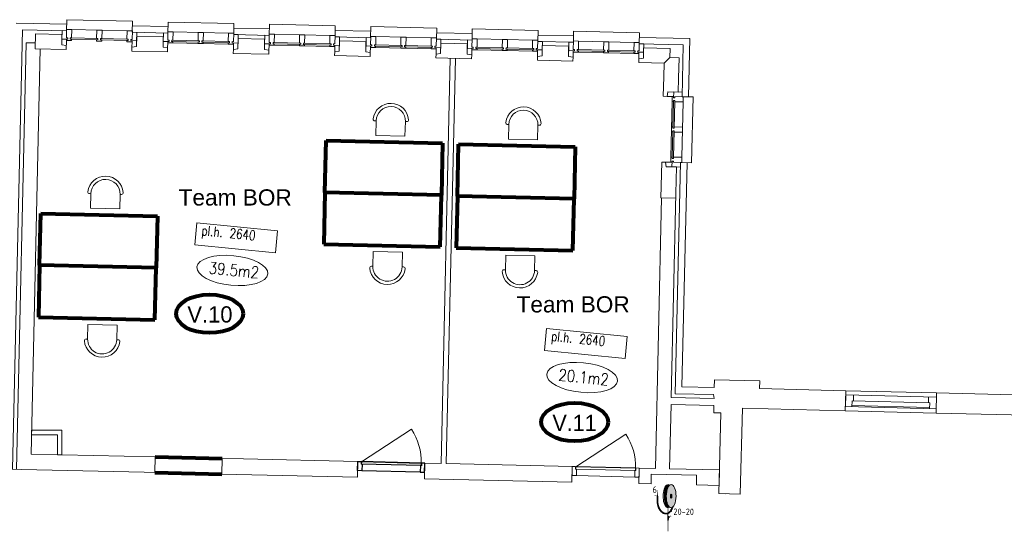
# Model space of a CAD drawing. Header units: millimetres. Extents: x -90830 to 24172, y -102460 to 73669.
# Tile 8 of 198: x -79172 to -63975, y 14202 to 22091. Entities that reach past the tile are written whole.
import ezdxf

# ---------------------------------------------------------------- set-up
doc = ezdxf.new("R2010")
doc.units = ezdxf.units.MM
doc.layers.get('0').update_dxf_attribs({"color": 253})
for name, color, linetype, lineweight in [('Algemeen', 253, 'Continuous', 9), ('Algemeen01', 253, 'Continuous', 80), ('Standard', 253, 'Continuous', 9), ('SYMBT11-A1', 253, 'Continuous', 9), ('V21-BUITENWANDEN', 253, 'Continuous', 9), ('V22-BINNENWANDEN', 253, 'Continuous', 9), ('V31-WANDOPENING-BUITEN', 253, 'Continuous', 9), ('V32-WANDOPENINGEN-BINNEN', 253, 'Continuous', 9)]:
    doc.layers.add(name, color=color, linetype=linetype, lineweight=lineweight)
doc.styles.add('ARIAL', font='arial.ttf')
doc.styles.add('ISOCT3', font='isoct3.shx')
doc.styles.add('TXT', font='txt.shx')

msp = doc.modelspace()

# ---------------------------------------------------------------- hatches: boundary and pattern name
at = {"layer": 'Standard'}
h = msp.add_hatch(color=256, dxfattribs=at)
h.paths.add_polyline_path([(-69140, 14914), (-69152, 14922), (-69165, 14924), (-69178, 14921), (-69191, 14912), (-69202, 14899), (-69213, 14881), (-69222, 14859), (-69230, 14833), (-69235, 14805), (-69239, 14775), (-69240, 14744), (-69239, 14713), (-69236, 14683), (-69231, 14655), (-69223, 14630), (-69215, 14608), (-69204, 14589), (-69192, 14576), (-69180, 14567), (-69170, 14564), (-69167, 14564), (-69158, 14565), (-69154, 14566), (-69142, 14573), (-69143, 14575), (-69145, 14576), (-69148, 14577), (-69158, 14576), (-69148, 14577), (-69155, 14580), (-69165, 14590), (-69173, 14605), (-69181, 14623), (-69188, 14646), (-69193, 14672), (-69196, 14700), (-69198, 14729), (-69198, 14759), (-69196, 14788), (-69192, 14816), (-69187, 14842), (-69180, 14864), (-69172, 14883), (-69163, 14898), (-69153, 14907), (-69146, 14911), (-69143, 14911), (-69142, 14913)])
h.paths.add_polyline_path([(-69170, 14576), (-69160, 14577), (-69168, 14581), (-69160, 14577), (-69160, 14577), (-69160, 14577)], flags=16)
for points in [[(-69143, 14911), (-69146, 14911), (-69153, 14907), (-69163, 14898), (-69172, 14883), (-69180, 14864), (-69187, 14842), (-69192, 14816), (-69196, 14788), (-69198, 14759), (-69198, 14729), (-69196, 14700), (-69193, 14672), (-69188, 14646), (-69181, 14623), (-69173, 14605), (-69165, 14590), (-69155, 14580), (-69148, 14577), (-69145, 14576), (-69155, 14588), (-69166, 14606), (-69175, 14628), (-69182, 14654), (-69188, 14682), (-69191, 14713), (-69192, 14744), (-69191, 14775), (-69187, 14806), (-69182, 14834), (-69174, 14860), (-69164, 14882), (-69154, 14900)], [(-69361, 14756), (-69361, 14757), (-69361, 14758), (-69361, 14759), (-69362, 14759), (-69363, 14760), (-69363, 14760), (-69364, 14761), (-69365, 14761), (-69366, 14761), (-69366, 14761), (-69367, 14761), (-69368, 14760), (-69369, 14760), (-69369, 14759), (-69370, 14759), (-69370, 14758), (-69370, 14757), (-69370, 14756), (-69370, 14755), (-69370, 14755), (-69370, 14754), (-69369, 14753), (-69369, 14753), (-69368, 14752), (-69367, 14752), (-69367, 14751), (-69366, 14751), (-69365, 14751), (-69364, 14752), (-69363, 14752), (-69363, 14753), (-69362, 14753), (-69362, 14754), (-69361, 14755), (-69361, 14755)], [(-69362, 14754), (-69334, 14754), (-69334, 14758), (-69361, 14759), (-69361, 14758), (-69361, 14757), (-69361, 14756), (-69361, 14755), (-69361, 14755)], [(-69319, 14747), (-69319, 14766), (-69319, 14766), (-69319, 14766), (-69319, 14767), (-69320, 14767), (-69320, 14767), (-69320, 14768), (-69321, 14768), (-69321, 14768), (-69321, 14768), (-69322, 14768), (-69332, 14768), (-69332, 14768), (-69332, 14768), (-69333, 14768), (-69333, 14767), (-69334, 14767), (-69334, 14767), (-69334, 14766), (-69334, 14766), (-69334, 14766), (-69334, 14758), (-69334, 14747), (-69334, 14747), (-69334, 14746), (-69334, 14746), (-69334, 14746), (-69333, 14745), (-69333, 14745), (-69333, 14745), (-69332, 14745), (-69332, 14745), (-69331, 14745), (-69321, 14745), (-69321, 14745), (-69321, 14745), (-69320, 14745), (-69320, 14745), (-69320, 14746), (-69319, 14746), (-69319, 14746), (-69319, 14747)], [(-69170, 14475), (-69163, 14478), (-69158, 14480), (-69150, 14485), (-69138, 14494), (-69127, 14505), (-69120, 14515), (-69118, 14518), (-69117, 14519), (-69117, 14520), (-69118, 14522), (-69118, 14524), (-69119, 14526), (-69121, 14528), (-69121, 14528), (-69123, 14525), (-69128, 14518), (-69135, 14509), (-69142, 14501), (-69150, 14495), (-69158, 14490), (-69158, 14490), (-69167, 14485), (-69170, 14484), (-69177, 14482), (-69186, 14480), (-69194, 14479), (-69203, 14479), (-69212, 14480), (-69221, 14483), (-69231, 14487), (-69241, 14492), (-69251, 14499), (-69261, 14507), (-69271, 14517), (-69279, 14527), (-69283, 14532), (-69291, 14545), (-69299, 14558), (-69305, 14573), (-69311, 14589), (-69315, 14606), (-69319, 14626), (-69321, 14648), (-69323, 14674), (-69323, 14706), (-69322, 14745), (-69331, 14745), (-69333, 14707), (-69332, 14663), (-69330, 14630), (-69325, 14603), (-69319, 14579), (-69310, 14559), (-69300, 14540), (-69288, 14523), (-69274, 14507), (-69260, 14494), (-69245, 14484), (-69230, 14477), (-69216, 14472), (-69203, 14470), (-69190, 14471), (-69177, 14473)], [(-69322, 14841), (-69330, 14841), (-69331, 14841), (-69331, 14841), (-69331, 14841), (-69331, 14841), (-69331, 14841), (-69331, 14841), (-69331, 14841), (-69331, 14841), (-69331, 14840), (-69331, 14840), (-69331, 14840), (-69331, 14840), (-69331, 14840), (-69331, 14840), (-69331, 14840), (-69331, 14840), (-69331, 14839), (-69330, 14839), (-69329, 14839), (-69322, 14839), (-69322, 14839), (-69322, 14839), (-69322, 14840), (-69321, 14840), (-69321, 14840), (-69321, 14840), (-69321, 14840), (-69321, 14840), (-69321, 14840), (-69321, 14840), (-69321, 14841), (-69321, 14841), (-69321, 14841), (-69321, 14841), (-69322, 14841), (-69322, 14841), (-69322, 14841)], [(-69329, 14839), (-69331, 14768), (-69322, 14768), (-69323, 14839)], [(-69117, 14773), (-69119, 14772), (-69121, 14771), (-69123, 14769), (-69124, 14766), (-69126, 14762), (-69127, 14758), (-69128, 14754), (-69129, 14749), (-69129, 14744), (-69129, 14739), (-69128, 14734), (-69127, 14729), (-69126, 14725), (-69124, 14721), (-69123, 14719), (-69121, 14716), (-69119, 14715), (-69117, 14715), (-69115, 14715), (-69113, 14716), (-69111, 14718), (-69109, 14721), (-69108, 14725), (-69106, 14729), (-69105, 14734), (-69105, 14739), (-69105, 14744), (-69105, 14749), (-69105, 14753), (-69106, 14758), (-69107, 14762), (-69109, 14766), (-69111, 14769), (-69113, 14771), (-69115, 14772)], [(-69176, 14435), (-69177, 14371), (-69177, 14370), (-69176, 14369), (-69176, 14369), (-69176, 14368), (-69175, 14367), (-69174, 14367), (-69173, 14366), (-69173, 14366), (-69172, 14366), (-69157, 14366), (-69157, 14366), (-69156, 14366), (-69155, 14367), (-69154, 14367), (-69154, 14368), (-69153, 14368), (-69153, 14369), (-69153, 14370), (-69153, 14371), (-69152, 14400), (-69161, 14392), (-69161, 14413), (-69152, 14421), (-69152, 14435), (-69152, 14436), (-69153, 14437), (-69153, 14437), (-69153, 14438), (-69154, 14439), (-69155, 14439), (-69155, 14440), (-69156, 14440), (-69157, 14440), (-69158, 14440), (-69171, 14440), (-69172, 14440), (-69173, 14440), (-69174, 14439), (-69175, 14439), (-69175, 14438), (-69176, 14438), (-69176, 14437), (-69176, 14436)], [(-69170, 14564), (-69170, 14484), (-69167, 14485), (-69158, 14490), (-69158, 14490), (-69158, 14565), (-69167, 14564)], [(-69170, 14475), (-69170, 14440), (-69158, 14440), (-69158, 14480), (-69163, 14478)], [(-69132, 14447), (-69132, 14448), (-69132, 14448), (-69132, 14448), (-69133, 14448), (-69133, 14448), (-69134, 14448), (-69134, 14448), (-69134, 14448), (-69134, 14447), (-69135, 14447), (-69135, 14447), (-69135, 14447), (-69135, 14446), (-69135, 14446), (-69135, 14445), (-69135, 14445), (-69135, 14445), (-69134, 14445), (-69118, 14428), (-69118, 14428), (-69118, 14428), (-69118, 14428), (-69117, 14428), (-69117, 14428), (-69116, 14428), (-69116, 14428), (-69116, 14428), (-69115, 14428), (-69115, 14429), (-69115, 14429), (-69115, 14429), (-69115, 14430), (-69115, 14430), (-69115, 14430), (-69115, 14431), (-69115, 14431), (-69115, 14431)], [(-69133, 14434), (-69129, 14430), (-69124, 14434), (-69129, 14439)], [(-69121, 14528), (-69121, 14528), (-69119, 14526), (-69118, 14524), (-69118, 14522), (-69117, 14520), (-69117, 14519), (-69116, 14518), (-69116, 14516), (-69116, 14514), (-69116, 14512), (-69116, 14511), (-69116, 14510), (-69117, 14509), (-69117, 14508), (-69118, 14508), (-69118, 14507), (-69117, 14508), (-69116, 14509), (-69115, 14509), (-69115, 14510), (-69114, 14510), (-69114, 14511), (-69114, 14512), (-69113, 14513), (-69113, 14515), (-69114, 14517), (-69114, 14519), (-69115, 14521), (-69115, 14522), (-69115, 14523), (-69116, 14525), (-69117, 14527), (-69118, 14529), (-69120, 14531), (-69120, 14531), (-69122, 14534), (-69125, 14533), (-69122, 14530)], [(-69125, 14533), (-69123, 14525), (-69121, 14528)], [(-69120, 14531), (-69118, 14529), (-69118, 14528), (-69115, 14524), (-69115, 14522), (-69111, 14528), (-69107, 14536), (-69103, 14546), (-69098, 14557), (-69090, 14576), (-69092, 14574), (-69103, 14567), (-69103, 14567), (-69108, 14555), (-69112, 14546), (-69115, 14539), (-69119, 14533)], [(-69118, 14507), (-69116, 14511), (-69118, 14518), (-69120, 14515)], [(-69116, 14511), (-69118, 14507), (-69118, 14508), (-69117, 14508), (-69117, 14509), (-69116, 14510)], [(-69171, 14366), (-69171, 14204), (-69171, 14204), (-69171, 14203), (-69171, 14203), (-69170, 14203), (-69169, 14203), (-69168, 14202), (-69168, 14202), (-69167, 14202), (-69165, 14202), (-69164, 14202), (-69163, 14202), (-69162, 14202), (-69162, 14203), (-69161, 14203), (-69160, 14203), (-69160, 14203), (-69160, 14204), (-69159, 14204), (-69159, 14366)], [(-69138, 14435), (-69161, 14413), (-69161, 14392), (-69128, 14425), (-69127, 14425), (-69127, 14426), (-69127, 14426), (-69127, 14427), (-69127, 14427), (-69127, 14428), (-69127, 14428), (-69127, 14429), (-69128, 14429), (-69134, 14435), (-69134, 14436), (-69135, 14436), (-69135, 14436), (-69136, 14436), (-69136, 14436), (-69137, 14436), (-69137, 14436), (-69138, 14436)]]:
    msp.add_hatch(color=256, dxfattribs=at).paths.add_polyline_path(points)
h = msp.add_hatch(color=256, dxfattribs=at)
h.paths.add_polyline_path([(-69143, 14911), (-69154, 14900), (-69164, 14882), (-69174, 14860), (-69182, 14834), (-69187, 14806), (-69191, 14775), (-69192, 14744), (-69191, 14713), (-69188, 14682), (-69182, 14654), (-69175, 14628), (-69166, 14606), (-69155, 14588), (-69145, 14576), (-69143, 14575), (-69142, 14573), (-69131, 14566), (-69118, 14564), (-69105, 14566), (-69092, 14574), (-69080, 14588), (-69069, 14605), (-69060, 14628), (-69052, 14653), (-69046, 14682), (-69043, 14712), (-69041, 14743), (-69042, 14774), (-69046, 14805), (-69051, 14833), (-69058, 14859), (-69068, 14881), (-69078, 14899), (-69090, 14913), (-69103, 14921), (-69116, 14924), (-69129, 14921), (-69140, 14914), (-69142, 14913)])
h.paths.add_polyline_path([(-69119, 14772), (-69117, 14773), (-69115, 14772), (-69113, 14771), (-69111, 14769), (-69109, 14766), (-69107, 14762), (-69106, 14758), (-69105, 14753), (-69105, 14749), (-69105, 14744), (-69105, 14739), (-69105, 14734), (-69106, 14729), (-69108, 14725), (-69109, 14721), (-69111, 14718), (-69113, 14716), (-69115, 14715), (-69117, 14715), (-69119, 14715), (-69121, 14716), (-69123, 14719), (-69124, 14721), (-69126, 14725), (-69127, 14729), (-69128, 14734), (-69129, 14739), (-69129, 14744), (-69129, 14749), (-69128, 14754), (-69127, 14758), (-69126, 14762), (-69124, 14766), (-69123, 14769), (-69121, 14771)], flags=16)

# ---------------------------------------------------------------- linework, layer by layer
for p, q in [((-73956, 15137), (-73953, 15277)), ((-73953, 15277), (-73901, 15276)), ((-73901, 15276), (-73902, 15236)), ((-72975, 15215), (-73902, 15236)), ((-72971, 15254), (-73901, 15276)), ((-73898, 15271), (-73899, 15236)), ((-72974, 15249), (-73898, 15271)), ((-73887, 15235), (-73889, 15135)), ((-72987, 15215), (-72989, 15115)), ((-72972, 15214), (-72987, 15215)), ((-72974, 15249), (-72975, 15215)), ((-72971, 15254), (-72972, 15214)), ((-72919, 15253), (-72971, 15254)), ((-72922, 15113), (-72919, 15253)), ((-73889, 15135), (-73956, 15137)), ((-72989, 15115), (-73889, 15135)), ((-72989, 15115), (-72922, 15113))]:
    msp.add_line(p, q)
at = {"layer": 'Algemeen01'}
for p, q in [((-74462, 19428), (-74443, 20227)), ((-74462, 19428), (-74443, 20227)), ((-74443, 20227), (-72644, 20186)), ((-74443, 20227), (-72644, 20186)), ((-72644, 20186), (-72662, 19386)), ((-72644, 20186), (-72662, 19386)), ((-72416, 19372), (-72397, 20172)), ((-72397, 20172), (-70598, 20131)), ((-70598, 20131), (-70616, 19331)), ((-74462, 19428), (-74480, 18628)), ((-74462, 19428), (-74480, 18628)), ((-72662, 19386), (-74462, 19428)), ((-72662, 19386), (-74462, 19428)), ((-72662, 19386), (-74462, 19428)), ((-72662, 19386), (-74462, 19428)), ((-72680, 18587), (-72662, 19386)), ((-72680, 18587), (-72662, 19386)), ((-72416, 19372), (-72434, 18573)), ((-70616, 19331), (-72416, 19372)), ((-70616, 19331), (-72416, 19372)), ((-70634, 18532), (-70616, 19331)), ((-78865, 18305), (-78847, 19105)), ((-78847, 19105), (-77047, 19064)), ((-77047, 19064), (-77066, 18264)), ((-74480, 18628), (-72680, 18587)), ((-74480, 18628), (-72680, 18587)), ((-72434, 18573), (-70634, 18532)), ((-78865, 18305), (-78884, 17505)), ((-77066, 18264), (-78865, 18305)), ((-77066, 18264), (-78865, 18305)), ((-77084, 17464), (-77066, 18264)), ((-78884, 17505), (-77084, 17464)), ((-77082, 15348), (-76048, 15325)), ((-77087, 15108), (-76054, 15085))]:
    msp.add_line(p, q, dxfattribs=at)
for centre in [(-76241, 17556), (-70606, 15887)]:
    msp.add_ellipse(centre, major_axis=(516, 0), ratio=0.573767, dxfattribs=at)
at = {"layer": 'Standard'}
for p, q in [((-77439, 21668), (-77437, 21748)), ((-76889, 21655), (-76887, 21735)), ((-75874, 21632), (-75873, 21712)), ((-75324, 21620), (-75323, 21700)), ((-74310, 21597), (-74308, 21677)), ((-73760, 21584), (-73758, 21664)), ((-72745, 21561), (-72743, 21641)), ((-72195, 21548), (-72193, 21628)), ((-71181, 21525), (-71179, 21605)), ((-70631, 21513), (-70629, 21593)), ((-69616, 21490), (-69614, 21570)), ((-69179, 20909), (-69099, 20908)), ((-73669, 20531), (-73693, 20531)), ((-73669, 20531), (-73693, 20531)), ((-73675, 20305), (-73669, 20531)), ((-73675, 20305), (-73669, 20531)), ((-73219, 20521), (-73225, 20295)), ((-73219, 20521), (-73225, 20295)), ((-73196, 20520), (-73219, 20521)), ((-73196, 20520), (-73219, 20521)), ((-71623, 20476), (-71647, 20476)), ((-71628, 20250), (-71623, 20476)), ((-71173, 20465), (-71179, 20240)), ((-71150, 20465), (-71173, 20465)), ((-73225, 20295), (-73675, 20305)), ((-73225, 20295), (-73675, 20305)), ((-71179, 20240), (-71628, 20250)), ((-78073, 19408), (-78096, 19409)), ((-78078, 19183), (-78073, 19408)), ((-77623, 19398), (-77628, 19173)), ((-77600, 19398), (-77623, 19398)), ((-77628, 19173), (-78078, 19183)), ((-76436, 18957), (-76469, 18619)), ((-75192, 18834), (-76436, 18957)), ((-75226, 18495), (-75192, 18834)), ((-76469, 18619), (-75226, 18495)), ((-73715, 18515), (-73721, 18289)), ((-73715, 18515), (-73721, 18289)), ((-73265, 18504), (-73715, 18515)), ((-73265, 18504), (-73715, 18515)), ((-73271, 18279), (-73265, 18504)), ((-73271, 18279), (-73265, 18504)), ((-71669, 18460), (-71674, 18234)), ((-71219, 18449), (-71669, 18460)), ((-71225, 18224), (-71219, 18449)), ((-73721, 18289), (-73744, 18290)), ((-73721, 18289), (-73744, 18290)), ((-73247, 18278), (-73271, 18279)), ((-73247, 18278), (-73271, 18279)), ((-71674, 18234), (-71698, 18235)), ((-71201, 18223), (-71225, 18224)), ((-78119, 17392), (-78124, 17167)), ((-77669, 17382), (-78119, 17392)), ((-77674, 17157), (-77669, 17382)), ((-71039, 17328), (-71072, 16990)), ((-69795, 17205), (-71039, 17328)), ((-69829, 16866), (-69795, 17205)), ((-78124, 17167), (-78147, 17167)), ((-77651, 17156), (-77674, 17157)), ((-71072, 16990), (-69829, 16866)), ((-66421, 16370), (-65022, 16335)), ((-66429, 16061), (-65029, 16026)), ((-78989, 15762), (-78991, 15692)), ((-78991, 15692), (-78590, 15692)), ((-78590, 15762), (-78989, 15762)), ((-78520, 15762), (-78590, 15762)), ((-78590, 15692), (-78590, 15383)), ((-78520, 15381), (-78520, 15762)), ((-78590, 15383), (-78520, 15381)), ((-69332, 14736), (-69331, 14745)), ((-69322, 14736), (-69322, 14745)), ((-69333, 14712), (-69332, 14720)), ((-69333, 14703), (-69333, 14712)), ((-69333, 14695), (-69333, 14703)), ((-69333, 14687), (-69333, 14695)), ((-69333, 14678), (-69333, 14687)), ((-69333, 14670), (-69333, 14678)), ((-69332, 14662), (-69333, 14670)), ((-69332, 14728), (-69332, 14736)), ((-69332, 14720), (-69332, 14728)), ((-69332, 14654), (-69332, 14662)), ((-69331, 14645), (-69332, 14654)), ((-69331, 14637), (-69331, 14645)), ((-69330, 14629), (-69331, 14637)), ((-69329, 14626), (-69330, 14629)), ((-69329, 14623), (-69329, 14626)), ((-69328, 14619), (-69329, 14623)), ((-69328, 14616), (-69328, 14619)), ((-69327, 14613), (-69328, 14616)), ((-69326, 14610), (-69327, 14613)), ((-69326, 14607), (-69326, 14610)), ((-69325, 14604), (-69326, 14607)), ((-69324, 14600), (-69325, 14604)), ((-69324, 14597), (-69324, 14600)), ((-69323, 14594), (-69324, 14597)), ((-69323, 14718), (-69322, 14727)), ((-69323, 14709), (-69323, 14718)), ((-69323, 14701), (-69323, 14709)), ((-69323, 14692), (-69323, 14701)), ((-69323, 14683), (-69323, 14692)), ((-69323, 14675), (-69323, 14683)), ((-69323, 14666), (-69323, 14675)), ((-69322, 14657), (-69323, 14666)), ((-69322, 14591), (-69323, 14594)), ((-69322, 14727), (-69322, 14736)), ((-69322, 14649), (-69322, 14657)), ((-69321, 14640), (-69322, 14649)), ((-69321, 14588), (-69322, 14591)), ((-69320, 14632), (-69321, 14640)), ((-69319, 14627), (-69320, 14632)), ((-69318, 14622), (-69319, 14627)), ((-69317, 14617), (-69318, 14622)), ((-69316, 14612), (-69317, 14617)), ((-69315, 14607), (-69316, 14612)), ((-69314, 14602), (-69315, 14607)), ((-69313, 14597), (-69314, 14602)), ((-69312, 14592), (-69313, 14597)), ((-69310, 14587), (-69312, 14592)), ((-69320, 14585), (-69321, 14588)), ((-69319, 14582), (-69320, 14585)), ((-69318, 14579), (-69319, 14582)), ((-69317, 14576), (-69318, 14579)), ((-69316, 14573), (-69317, 14576)), ((-69315, 14570), (-69316, 14573)), ((-69314, 14567), (-69315, 14570)), ((-69313, 14564), (-69314, 14567)), ((-69311, 14561), (-69313, 14564)), ((-69310, 14558), (-69311, 14561)), ((-69309, 14582), (-69310, 14587)), ((-69309, 14555), (-69310, 14558)), ((-69307, 14577), (-69309, 14582)), ((-69307, 14552), (-69309, 14555)), ((-69305, 14572), (-69307, 14577)), ((-69306, 14549), (-69307, 14552)), ((-69304, 14547), (-69306, 14549)), ((-69303, 14568), (-69305, 14572)), ((-69303, 14544), (-69304, 14547)), ((-69301, 14563), (-69303, 14568)), ((-69301, 14541), (-69303, 14544)), ((-69299, 14558), (-69301, 14563)), ((-69299, 14538), (-69301, 14541)), ((-69297, 14554), (-69299, 14558)), ((-69297, 14535), (-69299, 14538)), ((-69294, 14549), (-69297, 14554)), ((-69296, 14533), (-69297, 14535)), ((-69294, 14530), (-69296, 14533)), ((-69292, 14545), (-69294, 14549)), ((-69292, 14527), (-69294, 14530)), ((-69289, 14540), (-69292, 14545)), ((-69290, 14525), (-69292, 14527)), ((-69288, 14522), (-69290, 14525)), ((-69286, 14536), (-69289, 14540)), ((-69286, 14520), (-69288, 14522)), ((-69283, 14532), (-69286, 14536)), ((-69284, 14518), (-69286, 14520)), ((-69282, 14515), (-69284, 14518)), ((-69283, 14531), (-69283, 14532)), ((-69282, 14531), (-69283, 14531)), ((-69282, 14530), (-69282, 14531)), ((-69282, 14531), (-69282, 14531)), ((-69281, 14530), (-69282, 14530)), ((-69282, 14530), (-69282, 14530)), ((-69280, 14513), (-69282, 14515)), ((-69281, 14529), (-69281, 14530)), ((-69280, 14529), (-69281, 14529)), ((-69281, 14529), (-69281, 14529)), ((-69281, 14529), (-69281, 14529)), ((-69280, 14528), (-69280, 14529)), ((-69277, 14525), (-69280, 14528)), ((-69280, 14528), (-69280, 14528)), ((-69278, 14511), (-69280, 14513)), ((-69276, 14509), (-69278, 14511)), ((-69275, 14521), (-69277, 14525)), ((-69274, 14506), (-69276, 14509)), ((-69272, 14518), (-69275, 14521)), ((-69272, 14504), (-69274, 14506)), ((-69269, 14515), (-69272, 14518)), ((-69269, 14502), (-69272, 14504)), ((-69266, 14512), (-69269, 14515)), ((-69267, 14500), (-69269, 14502)), ((-69265, 14498), (-69267, 14500)), ((-69263, 14509), (-69266, 14512)), ((-69262, 14496), (-69265, 14498)), ((-69259, 14506), (-69263, 14509)), ((-69260, 14494), (-69262, 14496)), ((-69258, 14493), (-69260, 14494)), ((-69256, 14503), (-69259, 14506)), ((-69255, 14491), (-69258, 14493)), ((-69253, 14501), (-69256, 14503)), ((-69253, 14489), (-69255, 14491)), ((-69249, 14498), (-69253, 14501)), ((-69250, 14487), (-69253, 14489)), ((-69248, 14486), (-69250, 14487)), ((-69246, 14495), (-69249, 14498)), ((-69245, 14484), (-69248, 14486)), ((-69242, 14493), (-69246, 14495)), ((-69243, 14483), (-69245, 14484)), ((-69240, 14482), (-69243, 14483)), ((-69240, 14492), (-69242, 14493)), ((-69237, 14490), (-69240, 14492)), ((-69238, 14480), (-69240, 14482)), ((-69235, 14479), (-69238, 14480)), ((-69235, 14489), (-69237, 14490)), ((-69232, 14488), (-69235, 14489)), ((-69233, 14478), (-69235, 14479)), ((-69230, 14477), (-69233, 14478)), ((-69230, 14486), (-69232, 14488)), ((-69227, 14485), (-69230, 14486)), ((-69227, 14476), (-69230, 14477)), ((-69225, 14484), (-69227, 14485)), ((-69225, 14475), (-69227, 14476)), ((-69222, 14483), (-69225, 14484)), ((-69222, 14474), (-69225, 14475)), ((-69219, 14482), (-69222, 14483)), ((-69220, 14473), (-69222, 14474)), ((-69217, 14473), (-69220, 14473)), ((-69217, 14482), (-69219, 14482)), ((-69214, 14481), (-69217, 14482)), ((-69214, 14472), (-69217, 14473)), ((-69211, 14480), (-69214, 14481)), ((-69212, 14471), (-69214, 14472)), ((-69209, 14471), (-69212, 14471)), ((-69209, 14480), (-69211, 14480)), ((-69206, 14479), (-69209, 14480)), ((-69206, 14471), (-69209, 14471)), ((-69203, 14479), (-69206, 14479)), ((-69204, 14470), (-69206, 14471)), ((-69201, 14470), (-69204, 14470)), ((-69201, 14479), (-69203, 14479)), ((-69198, 14479), (-69201, 14479)), ((-69198, 14470), (-69201, 14470)), ((-69195, 14479), (-69198, 14479)), ((-69196, 14470), (-69198, 14470)), ((-69193, 14470), (-69196, 14470)), ((-69193, 14479), (-69195, 14479)), ((-69190, 14479), (-69193, 14479)), ((-69191, 14470), (-69193, 14470)), ((-69188, 14471), (-69191, 14470)), ((-69188, 14479), (-69190, 14479)), ((-69186, 14480), (-69188, 14479)), ((-69186, 14471), (-69188, 14471)), ((-69184, 14480), (-69186, 14480)), ((-69184, 14471), (-69186, 14471)), ((-69181, 14481), (-69184, 14480)), ((-69181, 14472), (-69184, 14471)), ((-69179, 14481), (-69181, 14481)), ((-69179, 14472), (-69181, 14472)), ((-69177, 14482), (-69179, 14481)), ((-69177, 14473), (-69179, 14472)), ((-69174, 14483), (-69177, 14482)), ((-69174, 14474), (-69177, 14473)), ((-69172, 14483), (-69174, 14483)), ((-69172, 14474), (-69174, 14474)), ((-69170, 14484), (-69172, 14483)), ((-69170, 14475), (-69172, 14474)), ((-69167, 14485), (-69170, 14484)), ((-69168, 14476), (-69170, 14475)), ((-69170, 14475), (-69170, 14440)), ((-69165, 14477), (-69168, 14476)), ((-69165, 14486), (-69167, 14485)), ((-69162, 14488), (-69165, 14486)), ((-69162, 14479), (-69165, 14477)), ((-69159, 14489), (-69162, 14488)), ((-69159, 14480), (-69162, 14479)), ((-69157, 14490), (-69159, 14489)), ((-69156, 14481), (-69159, 14480)), ((-69154, 14492), (-69157, 14490)), ((-69153, 14483), (-69156, 14481)), ((-69152, 14493), (-69154, 14492)), ((-69150, 14485), (-69153, 14483)), ((-69150, 14495), (-69152, 14493)), ((-69147, 14497), (-69150, 14495)), ((-69148, 14486), (-69150, 14485)), ((-69145, 14488), (-69148, 14486)), ((-69145, 14498), (-69147, 14497)), ((-69143, 14500), (-69145, 14498)), ((-69143, 14490), (-69145, 14488)), ((-69142, 14502), (-69143, 14500)), ((-69141, 14492), (-69143, 14490)), ((-69140, 14504), (-69142, 14502)), ((-69139, 14493), (-69141, 14492)), ((-69138, 14505), (-69140, 14504)), ((-69137, 14495), (-69139, 14493)), ((-69136, 14507), (-69138, 14505)), ((-69135, 14496), (-69137, 14495)), ((-69134, 14509), (-69136, 14507)), ((-69133, 14498), (-69135, 14496)), ((-69133, 14511), (-69134, 14509)), ((-69131, 14513), (-69133, 14511)), ((-69132, 14500), (-69133, 14498)), ((-69130, 14502), (-69132, 14500)), ((-69129, 14516), (-69131, 14513)), ((-69128, 14503), (-69130, 14502)), ((-69127, 14518), (-69129, 14516)), ((-69127, 14506), (-69128, 14503)), ((-69126, 14521), (-69127, 14518)), ((-69125, 14508), (-69127, 14506)), ((-69124, 14523), (-69126, 14521)), ((-69125, 14533), (-69122, 14534)), ((-69125, 14533), (-69123, 14525)), ((-69125, 14533), (-69124, 14532)), ((-69123, 14510), (-69125, 14508)), ((-69124, 14532), (-69123, 14531)), ((-69123, 14526), (-69124, 14523)), ((-69123, 14531), (-69123, 14530)), ((-69123, 14530), (-69122, 14530)), ((-69121, 14528), (-69123, 14526)), ((-69121, 14512), (-69123, 14510)), ((-69122, 14534), (-69121, 14533)), ((-69122, 14530), (-69121, 14529)), ((-69121, 14533), (-69121, 14532)), ((-69121, 14532), (-69120, 14532)), ((-69121, 14529), (-69121, 14528)), ((-69121, 14528), (-69120, 14527)), ((-69120, 14514), (-69121, 14512)), ((-69118, 14534), (-69120, 14531)), ((-69120, 14532), (-69120, 14531)), ((-69120, 14531), (-69119, 14530)), ((-69120, 14527), (-69120, 14527)), ((-69120, 14527), (-69119, 14526)), ((-69118, 14517), (-69120, 14514)), ((-69120, 14515), (-69118, 14507)), ((-69119, 14530), (-69118, 14529)), ((-69119, 14526), (-69119, 14525)), ((-69119, 14525), (-69118, 14524)), ((-69116, 14537), (-69118, 14534)), ((-69118, 14529), (-69118, 14529)), ((-69118, 14529), (-69117, 14528)), ((-69118, 14524), (-69118, 14523)), ((-69118, 14523), (-69117, 14521)), ((-69117, 14519), (-69118, 14517)), ((-69118, 14518), (-69116, 14511)), ((-69118, 14507), (-69116, 14509)), ((-69117, 14508), (-69118, 14507)), ((-69117, 14528), (-69117, 14527)), ((-69117, 14527), (-69116, 14526)), ((-69117, 14521), (-69117, 14520)), ((-69117, 14520), (-69116, 14518)), ((-69116, 14509), (-69117, 14509)), ((-69117, 14509), (-69117, 14508)), ((-69115, 14539), (-69116, 14537)), ((-69116, 14526), (-69116, 14525)), ((-69116, 14525), (-69115, 14524)), ((-69116, 14518), (-69116, 14517)), ((-69116, 14517), (-69116, 14515)), ((-69116, 14515), (-69116, 14514)), ((-69116, 14514), (-69116, 14513)), ((-69116, 14513), (-69116, 14511)), ((-69116, 14511), (-69116, 14510)), ((-69116, 14510), (-69116, 14509)), ((-69115, 14509), (-69116, 14509)), ((-69114, 14542), (-69115, 14539)), ((-69113, 14526), (-69115, 14522)), ((-69115, 14524), (-69115, 14523)), ((-69115, 14523), (-69114, 14521)), ((-69114, 14510), (-69115, 14509)), ((-69112, 14545), (-69114, 14542)), ((-69114, 14521), (-69114, 14520)), ((-69114, 14520), (-69114, 14518)), ((-69114, 14518), (-69114, 14517)), ((-69114, 14517), (-69113, 14515)), ((-69113, 14514), (-69114, 14513)), ((-69114, 14513), (-69114, 14512)), ((-69114, 14512), (-69114, 14511)), ((-69114, 14511), (-69114, 14510)), ((-69111, 14529), (-69113, 14526)), ((-69113, 14515), (-69113, 14514)), ((-69111, 14548), (-69112, 14545)), ((-69110, 14551), (-69111, 14548)), ((-69109, 14533), (-69111, 14529)), ((-69108, 14554), (-69110, 14551)), ((-69107, 14537), (-69109, 14533)), ((-69107, 14558), (-69108, 14554)), ((-69106, 14561), (-69107, 14558)), ((-69105, 14540), (-69107, 14537)), ((-69104, 14564), (-69106, 14561)), ((-69103, 14544), (-69105, 14540)), ((-69103, 14567), (-69104, 14564)), ((-69102, 14548), (-69103, 14544)), ((-69100, 14552), (-69102, 14548)), ((-69098, 14557), (-69100, 14552)), ((-69096, 14562), (-69098, 14557)), ((-69094, 14566), (-69096, 14562)), ((-69092, 14571), (-69094, 14566)), ((-69090, 14576), (-69092, 14571)), ((-69161, 14413), (-69152, 14421)), ((-69161, 14413), (-69161, 14392)), ((-69161, 14392), (-69152, 14400))]:
    msp.add_line(p, q, dxfattribs=at)
for centre, radius, start, end in [((-73444, 20526), 275, 4.5505, 172.8356), ((-73444, 20526), 275, 4.5505, 172.8356), ((-73444, 20526), 225, 358.6931, 178.6931), ((-73444, 20526), 225, 358.6931, 178.6931), ((-71398, 20471), 275, 4.5505, 172.8356), ((-71398, 20471), 225, 358.6931, 178.6931), ((-73692, 20557), 25.5, 172.8356, 268.6931), ((-73692, 20557), 25.5, 172.8356, 268.6931), ((-73196, 20545), 25.5, 268.6931, 4.5505), ((-73196, 20545), 25.5, 268.6931, 4.5505), ((-71646, 20502), 25.5, 172.8356, 268.6931), ((-71150, 20490), 25.5, 268.6931, 4.5505), ((-77848, 19403), 275, 4.5505, 172.8356), ((-77848, 19403), 225, 358.6931, 178.6931), ((-78096, 19434), 25.5, 172.8356, 268.6931), ((-77599, 19423), 25.5, 268.6931, 4.5505), ((-73744, 18264), 25.5, 88.6931, 184.5505), ((-73744, 18264), 25.5, 88.6931, 184.5505), ((-73496, 18284), 275, 184.5505, 352.8356), ((-73496, 18284), 275, 184.5505, 352.8356), ((-73496, 18284), 225, 178.6931, 358.6931), ((-73496, 18284), 225, 178.6931, 358.6931), ((-73248, 18253), 25.5, 352.8356, 88.6931), ((-73248, 18253), 25.5, 352.8356, 88.6931), ((-71698, 18209), 25.5, 88.6931, 184.5505), ((-71450, 18229), 275, 184.5505, 352.8356), ((-71450, 18229), 225, 178.6931, 358.6931), ((-71202, 18198), 25.5, 352.8356, 88.6931), ((-78148, 17142), 25.5, 88.6931, 184.5505), ((-77899, 17162), 275, 184.5505, 352.8356), ((-77899, 17162), 225, 178.6931, 358.6931), ((-77652, 17131), 25.5, 352.8356, 88.6931)]:
    msp.add_arc(centre, radius, start, end, dxfattribs=at)
for centre, major_axis, ratio in [((-75889, 18224), (547, -54), 0.415553), ((-70491, 16573), (547, -54), 0.415553), ((-69117, 14744), (1, 180), 0.418871), ((-69117, 14744), (0.1, 29), 0.415114)]:
    msp.add_ellipse(centre, major_axis=major_axis, ratio=ratio, dxfattribs=at)
for centre, major_axis, ratio, start_param, end_param in [((-69165, 14744), (1, 180), 0.418871, 5.959233, 9.74873), ((-69165, 14744), (1, 168), 0.34, 6.177949, 9.530014), ((-69153, 14744), (1, 168), 0.34, 6.177949, 9.530014), ((-69141, 14744), (1, 168), 0.34, 0.059353, 3.08224)]:
    msp.add_ellipse(centre, major_axis=major_axis, ratio=ratio, start_param=start_param, end_param=end_param, dxfattribs=at)
at = {"layer": 'SYMBT11-A1'}
msp.add_line((-68377, 14910), (-68372, 15149), dxfattribs=at)
at = {"layer": 'V21-BUITENWANDEN'}
for p, q in [((-79226, 22039), (-78446, 22021)), ((-78448, 21921), (-78445, 22091)), ((-78445, 22091), (-77430, 22068)), ((-77434, 21898), (-77430, 22068)), ((-76884, 21885), (-76880, 22055)), ((-76880, 22055), (-75865, 22032)), ((-79283, 15158), (-79128, 21937)), ((-79128, 21937), (-78448, 21921)), ((-76884, 21885), (-77434, 21898)), ((-77431, 21998), (-76882, 21985)), ((-75869, 21862), (-75865, 22032)), ((-75867, 21962), (-75317, 21950)), ((-75319, 21850), (-75315, 22020)), ((-75315, 22020), (-74301, 21997)), ((-74304, 21827), (-74301, 21997)), ((-74302, 21927), (-73752, 21914)), ((-73755, 21814), (-73751, 21984)), ((-73751, 21984), (-72736, 21961)), ((-72740, 21791), (-72736, 21961)), ((-72738, 21891), (-72188, 21878)), ((-72190, 21778), (-72186, 21948)), ((-72186, 21948), (-71171, 21925)), ((-71175, 21755), (-71171, 21925)), ((-70625, 21743), (-70622, 21913)), ((-70622, 21913), (-69607, 21889)), ((-69607, 21889), (-69611, 21719)), ((-75319, 21850), (-75869, 21862)), ((-74304, 21827), (-73755, 21814)), ((-72190, 21778), (-72740, 21791)), ((-71175, 21755), (-70625, 21743)), ((-71173, 21855), (-70623, 21843)), ((-68829, 21802), (-69608, 21819)), ((-68829, 21802), (-68849, 20902)), ((-69611, 21719), (-68931, 21704)), ((-68931, 21704), (-68949, 20904)), ((-68949, 20904), (-68779, 20900)), ((-68779, 20900), (-68802, 19886)), ((-68972, 19889), (-69054, 16324)), ((-68802, 19886), (-68972, 19889)), ((-68872, 19887), (-68951, 16431)), ((-68451, 16420), (-68951, 16431)), ((-68449, 16540), (-68451, 16420)), ((-67749, 16523), (-68449, 16540)), ((-67749, 16523), (-67751, 16403)), ((-68464, 16310), (-69054, 16324)), ((-68464, 16310), (-68455, 16250)), ((-66421, 16370), (-67751, 16403)), ((-66429, 16061), (-66421, 16370)), ((-65029, 16026), (-65022, 16335)), ((-63302, 16292), (-65022, 16335)), ((-68458, 16140), (-68460, 16030)), ((-68350, 16027), (-68460, 16030)), ((-68381, 14785), (-68350, 16027)), ((-68050, 14777), (-68018, 16101)), ((-66429, 16061), (-68018, 16101)), ((-63310, 15984), (-65029, 16026)), ((-68381, 14785), (-68050, 14777))]:
    msp.add_line(p, q, dxfattribs=at)
at = {"layer": 'V22-BINNENWANDEN'}
for p, q in [((-79223, 15157), (-79073, 21735)), ((-79073, 21735), (-78933, 21732)), ((-78930, 21872), (-78935, 21642)), ((-78930, 21872), (-78520, 21863)), ((-78523, 21703), (-78520, 21863)), ((-78455, 21631), (-78452, 21771)), ((-77365, 21836), (-77369, 21676)), ((-76955, 21827), (-77365, 21836)), ((-76959, 21667), (-76955, 21827)), ((-75800, 21801), (-75804, 21641)), ((-75391, 21791), (-75800, 21801)), ((-75394, 21631), (-75391, 21791)), ((-74236, 21765), (-74240, 21605)), ((-73826, 21756), (-74236, 21765)), ((-73830, 21596), (-73826, 21756)), ((-78997, 15392), (-78855, 21640)), ((-78935, 21642), (-78455, 21631)), ((-78454, 21691), (-78523, 21703)), ((-77439, 21668), (-77440, 21608)), ((-77440, 21608), (-76890, 21595)), ((-77369, 21676), (-77439, 21668)), ((-76889, 21655), (-76959, 21667)), ((-76890, 21595), (-76889, 21655)), ((-75874, 21632), (-75876, 21572)), ((-75804, 21641), (-75874, 21632)), ((-75324, 21620), (-75394, 21631)), ((-75326, 21560), (-75324, 21620)), ((-74310, 21597), (-74311, 21537)), ((-74240, 21605), (-74310, 21597)), ((-73760, 21584), (-73830, 21596)), ((-73761, 21524), (-73760, 21584)), ((-72671, 21729), (-72675, 21569)), ((-72261, 21720), (-72671, 21729)), ((-72265, 21560), (-72261, 21720)), ((-71107, 21694), (-71110, 21534)), ((-70697, 21684), (-71107, 21694)), ((-70700, 21524), (-70697, 21684)), ((-69542, 21658), (-69546, 21498)), ((-69132, 21649), (-69542, 21658)), ((-69135, 21509), (-69132, 21649)), ((-75876, 21572), (-75326, 21560)), ((-74311, 21537), (-73761, 21524)), ((-72745, 21561), (-72747, 21501)), ((-72747, 21501), (-72197, 21488)), ((-72675, 21569), (-72745, 21561)), ((-72669, 15248), (-72527, 21496)), ((-72589, 15246), (-72447, 21494)), ((-72195, 21548), (-72265, 21560)), ((-72197, 21488), (-72195, 21548)), ((-71181, 21525), (-71182, 21465)), ((-71182, 21465), (-70632, 21453)), ((-71110, 21534), (-71181, 21525)), ((-70631, 21513), (-70700, 21524)), ((-70632, 21453), (-70631, 21513)), ((-69616, 21490), (-69617, 21430)), ((-69617, 21430), (-69227, 21421)), ((-69546, 21498), (-69616, 21490)), ((-69135, 21509), (-69227, 21421)), ((-68995, 21505), (-69135, 21509)), ((-69003, 21190), (-68995, 21505)), ((-69227, 21421), (-69232, 21210)), ((-69232, 21210), (-69239, 20911)), ((-69008, 20976), (-69003, 21190)), ((-69179, 20909), (-69167, 20979)), ((-69167, 20979), (-69008, 20976)), ((-69239, 20911), (-69179, 20909)), ((-69262, 19896), (-69275, 19346)), ((-69122, 19893), (-69262, 19896)), ((-69194, 19824), (-69202, 19895)), ((-69034, 19821), (-69194, 19824)), ((-69043, 19411), (-69034, 19821)), ((-69265, 19346), (-69360, 15172)), ((-69275, 19346), (-69045, 19341)), ((-69043, 19411), (-69115, 16265)), ((-68455, 16250), (-69115, 16265)), ((-69117, 16155), (-69140, 15167)), ((-68458, 16140), (-69117, 16155)), ((-78997, 15392), (-77082, 15348)), ((-77082, 15348), (-77087, 15108)), ((-76048, 15325), (-76054, 15085)), ((-76048, 15325), (-75718, 15317)), ((-75718, 15317), (-73953, 15277)), ((-73953, 15277), (-73958, 15037)), ((-72919, 15253), (-72925, 15013)), ((-72919, 15253), (-72669, 15248)), ((-72589, 15246), (-70644, 15201)), ((-70644, 15201), (-70649, 14961)), ((-79383, 15161), (-77253, 15112)), ((-77253, 15112), (-77087, 15108)), ((-76054, 15085), (-73958, 15037)), ((-69610, 15178), (-69615, 14938)), ((-69610, 15178), (-69360, 15172)), ((-69427, 14934), (-69423, 15083)), ((-69423, 15083), (-68724, 15068)), ((-69140, 15167), (-68372, 15149)), ((-68727, 14918), (-68724, 15068)), ((-68374, 15060), (-68374, 15060)), ((-72925, 15013), (-70649, 14961)), ((-69615, 14938), (-69427, 14934)), ((-68727, 14918), (-68377, 14910))]:
    msp.add_line(p, q, dxfattribs=at)
at = {"layer": 'V31-WANDOPENING-BUITEN'}
for p, q in [((-78522, 21783), (-78518, 21923)), ((-78518, 21923), (-78448, 21921)), ((-78451, 21811), (-78448, 21941)), ((-78368, 21939), (-78448, 21941)), ((-78371, 21809), (-78368, 21939)), ((-77513, 21920), (-78368, 21939)), ((-77984, 21800), (-77981, 21930)), ((-77901, 21929), (-77981, 21930)), ((-77904, 21799), (-77901, 21929)), ((-77516, 21790), (-77513, 21920)), ((-77513, 21920), (-77433, 21918)), ((-77436, 21788), (-77433, 21918)), ((-77364, 21896), (-77434, 21898)), ((-77367, 21756), (-77364, 21896)), ((-76957, 21747), (-76954, 21887)), ((-76954, 21887), (-76884, 21885)), ((-76886, 21775), (-76883, 21905)), ((-76803, 21904), (-76883, 21905)), ((-76806, 21774), (-76803, 21904)), ((-75949, 21884), (-76803, 21904)), ((-76419, 21765), (-76416, 21895)), ((-76336, 21893), (-76416, 21895)), ((-76339, 21763), (-76336, 21893)), ((-75952, 21754), (-75949, 21884)), ((-75949, 21884), (-75869, 21882)), ((-78521, 21793), (-78431, 21791)), ((-78452, 21771), (-78451, 21791)), ((-78372, 21769), (-78452, 21771)), ((-78451, 21811), (-78431, 21811)), ((-78431, 21791), (-78431, 21811)), ((-78391, 21810), (-78371, 21809)), ((-78391, 21790), (-78391, 21810)), ((-78391, 21790), (-78371, 21789)), ((-78372, 21769), (-78371, 21789)), ((-77964, 21800), (-78371, 21809)), ((-77964, 21780), (-78371, 21789)), ((-77984, 21800), (-77964, 21800)), ((-77984, 21760), (-77984, 21780)), ((-77904, 21759), (-77984, 21760)), ((-77964, 21780), (-77964, 21800)), ((-77516, 21790), (-77924, 21799)), ((-77924, 21779), (-77924, 21799)), ((-77924, 21799), (-77904, 21799)), ((-77517, 21770), (-77924, 21779)), ((-77924, 21779), (-77904, 21779)), ((-77904, 21759), (-77904, 21779)), ((-77517, 21750), (-77517, 21770)), ((-77497, 21769), (-77517, 21770)), ((-77517, 21750), (-77437, 21748)), ((-77496, 21789), (-77516, 21790)), ((-77497, 21769), (-77496, 21789)), ((-77457, 21768), (-77456, 21788)), ((-77367, 21766), (-77457, 21768)), ((-77436, 21788), (-77456, 21788)), ((-77437, 21748), (-77437, 21768)), ((-76957, 21757), (-76867, 21755)), ((-76887, 21735), (-76887, 21755)), ((-76807, 21734), (-76887, 21735)), ((-76886, 21775), (-76866, 21775)), ((-76867, 21755), (-76866, 21775)), ((-76827, 21754), (-76826, 21774)), ((-76827, 21754), (-76807, 21754)), ((-76826, 21774), (-76806, 21774)), ((-76399, 21744), (-76807, 21754)), ((-76807, 21734), (-76807, 21754)), ((-75952, 21714), (-76807, 21734)), ((-76399, 21764), (-76806, 21774)), ((-76420, 21725), (-76419, 21745)), ((-76419, 21765), (-76399, 21764)), ((-76399, 21744), (-76399, 21764)), ((-76359, 21763), (-76339, 21763)), ((-76359, 21743), (-76359, 21763)), ((-75952, 21754), (-76359, 21763)), ((-76359, 21743), (-76339, 21743)), ((-75952, 21734), (-76359, 21743)), ((-76340, 21723), (-76339, 21743)), ((-75932, 21754), (-75952, 21754)), ((-75932, 21734), (-75952, 21734)), ((-75952, 21714), (-75952, 21734)), ((-75932, 21734), (-75932, 21754)), ((-75872, 21752), (-75892, 21753)), ((-75892, 21733), (-75892, 21753)), ((-75802, 21731), (-75892, 21733)), ((-75873, 21712), (-75872, 21732)), ((-75872, 21752), (-75869, 21882)), ((-75799, 21861), (-75869, 21862)), ((-75802, 21721), (-75799, 21861)), ((-75392, 21711), (-75389, 21851)), ((-75389, 21851), (-75319, 21850)), ((-75322, 21740), (-75319, 21870)), ((-75322, 21740), (-75302, 21739)), ((-75239, 21868), (-75319, 21870)), ((-75302, 21719), (-75302, 21739)), ((-75262, 21738), (-75242, 21738)), ((-75262, 21718), (-75262, 21738)), ((-75242, 21738), (-75239, 21868)), ((-74834, 21729), (-75242, 21738)), ((-74384, 21848), (-75239, 21868)), ((-74854, 21729), (-74851, 21859)), ((-74771, 21857), (-74851, 21859)), ((-74774, 21727), (-74771, 21857)), ((-74387, 21718), (-74384, 21848)), ((-74384, 21848), (-74304, 21847)), ((-74307, 21717), (-74304, 21847)), ((-74235, 21825), (-74304, 21827)), ((-74238, 21685), (-74235, 21825)), ((-73828, 21676), (-73825, 21816)), ((-73825, 21816), (-73755, 21814)), ((-73757, 21704), (-73754, 21834)), ((-73674, 21832), (-73754, 21834)), ((-73677, 21702), (-73674, 21832)), ((-72819, 21813), (-73674, 21832)), ((-73290, 21693), (-73287, 21823)), ((-73207, 21822), (-73287, 21823)), ((-73210, 21692), (-73207, 21822)), ((-72822, 21683), (-72819, 21813)), ((-72819, 21813), (-72739, 21811)), ((-72742, 21681), (-72739, 21811)), ((-72670, 21789), (-72740, 21791)), ((-72673, 21649), (-72670, 21789)), ((-72263, 21640), (-72260, 21780)), ((-72260, 21780), (-72190, 21778)), ((-72193, 21668), (-72190, 21798)), ((-72110, 21796), (-72190, 21798)), ((-72113, 21667), (-72110, 21796)), ((-71255, 21777), (-72110, 21796)), ((-71725, 21658), (-71722, 21788)), ((-71642, 21786), (-71722, 21788)), ((-71645, 21656), (-71642, 21786)), ((-71258, 21647), (-71255, 21777)), ((-71255, 21777), (-71175, 21775)), ((-71178, 21645), (-71175, 21775)), ((-71105, 21754), (-71175, 21755)), ((-71109, 21614), (-71105, 21754)), ((-70699, 21604), (-70695, 21744)), ((-70695, 21744), (-70625, 21743)), ((-70628, 21633), (-70625, 21763)), ((-70545, 21761), (-70625, 21763)), ((-70548, 21631), (-70545, 21761)), ((-69690, 21741), (-70545, 21761)), ((-70161, 21622), (-70158, 21752)), ((-70078, 21750), (-70158, 21752)), ((-70081, 21620), (-70078, 21750)), ((-69693, 21611), (-69690, 21741)), ((-69690, 21741), (-69610, 21739)), ((-69613, 21609), (-69610, 21739)), ((-76340, 21723), (-76420, 21725)), ((-75952, 21714), (-75873, 21712)), ((-75392, 21721), (-75302, 21719)), ((-75323, 21700), (-75322, 21720)), ((-75243, 21698), (-75323, 21700)), ((-75262, 21718), (-75242, 21718)), ((-75243, 21698), (-75242, 21718)), ((-74388, 21678), (-75243, 21698)), ((-74835, 21709), (-75242, 21718)), ((-74855, 21689), (-74855, 21709)), ((-74775, 21687), (-74855, 21689)), ((-74854, 21729), (-74834, 21729)), ((-74835, 21709), (-74834, 21729)), ((-74795, 21708), (-74794, 21728)), ((-74387, 21698), (-74795, 21708)), ((-74795, 21708), (-74775, 21707)), ((-74387, 21718), (-74794, 21728)), ((-74794, 21728), (-74774, 21727)), ((-74775, 21687), (-74775, 21707)), ((-74388, 21678), (-74387, 21698)), ((-74388, 21678), (-74308, 21677)), ((-74367, 21718), (-74387, 21718)), ((-74367, 21698), (-74387, 21698)), ((-74367, 21698), (-74367, 21718)), ((-74327, 21697), (-74327, 21717)), ((-74307, 21717), (-74327, 21717)), ((-74237, 21695), (-74327, 21697)), ((-74308, 21677), (-74307, 21697)), ((-73828, 21686), (-73738, 21684)), ((-73758, 21664), (-73758, 21684)), ((-73678, 21662), (-73758, 21664)), ((-73757, 21704), (-73737, 21704)), ((-73738, 21684), (-73737, 21704)), ((-73698, 21683), (-73697, 21703)), ((-73698, 21683), (-73678, 21682)), ((-73697, 21703), (-73677, 21702)), ((-73270, 21673), (-73678, 21682)), ((-73678, 21662), (-73678, 21682)), ((-72823, 21643), (-73678, 21662)), ((-73270, 21693), (-73677, 21702)), ((-73291, 21653), (-73290, 21673)), ((-73211, 21652), (-73291, 21653)), ((-73290, 21693), (-73270, 21693)), ((-73270, 21673), (-73270, 21693)), ((-72822, 21683), (-73230, 21692)), ((-73230, 21692), (-73210, 21692)), ((-73230, 21672), (-73230, 21692)), ((-72823, 21663), (-73230, 21672)), ((-73230, 21672), (-73210, 21672)), ((-73211, 21652), (-73210, 21672)), ((-72803, 21662), (-72823, 21663)), ((-72823, 21643), (-72823, 21663)), ((-72823, 21643), (-72743, 21641)), ((-72802, 21682), (-72822, 21683)), ((-72803, 21662), (-72802, 21682)), ((-72763, 21661), (-72762, 21681)), ((-72673, 21659), (-72763, 21661)), ((-72742, 21681), (-72762, 21681)), ((-72743, 21641), (-72743, 21661)), ((-72263, 21650), (-72173, 21648)), ((-72193, 21668), (-72173, 21668)), ((-72193, 21628), (-72193, 21648)), ((-72113, 21627), (-72193, 21628)), ((-72173, 21648), (-72173, 21668)), ((-72133, 21667), (-72113, 21667)), ((-72133, 21647), (-72133, 21667)), ((-72133, 21647), (-72113, 21647)), ((-71705, 21657), (-72113, 21667)), ((-72113, 21627), (-72113, 21647)), ((-71706, 21637), (-72113, 21647)), ((-71259, 21607), (-72113, 21627)), ((-71726, 21618), (-71726, 21638)), ((-71646, 21616), (-71726, 21618)), ((-71725, 21658), (-71705, 21657)), ((-71706, 21637), (-71705, 21657)), ((-71666, 21636), (-71665, 21656)), ((-71666, 21636), (-71646, 21636)), ((-71258, 21627), (-71666, 21636)), ((-71665, 21656), (-71645, 21656)), ((-71258, 21647), (-71665, 21656)), ((-71646, 21616), (-71646, 21636)), ((-71259, 21607), (-71258, 21627)), ((-71259, 21607), (-71179, 21605)), ((-71238, 21647), (-71258, 21647)), ((-71238, 21627), (-71258, 21627)), ((-71238, 21627), (-71238, 21647)), ((-71198, 21626), (-71198, 21646)), ((-71178, 21645), (-71198, 21646)), ((-71108, 21624), (-71198, 21626)), ((-71179, 21605), (-71178, 21625)), ((-70698, 21614), (-70608, 21612)), ((-70629, 21593), (-70628, 21613)), ((-70549, 21591), (-70629, 21593)), ((-70628, 21633), (-70608, 21632)), ((-70608, 21612), (-70608, 21632)), ((-70568, 21631), (-70548, 21631)), ((-70568, 21611), (-70568, 21631)), ((-70568, 21611), (-70548, 21611)), ((-70549, 21591), (-70548, 21611)), ((-69694, 21571), (-70549, 21591)), ((-70141, 21622), (-70548, 21631)), ((-70141, 21602), (-70548, 21611)), ((-70161, 21622), (-70141, 21622)), ((-70161, 21582), (-70161, 21602)), ((-70082, 21580), (-70161, 21582)), ((-70141, 21602), (-70141, 21622)), ((-70101, 21621), (-70081, 21620)), ((-70101, 21601), (-70101, 21621)), ((-69693, 21611), (-70101, 21621)), ((-70101, 21601), (-70081, 21600)), ((-69694, 21591), (-70101, 21601)), ((-70082, 21580), (-70081, 21600)), ((-69674, 21591), (-69694, 21591)), ((-69694, 21571), (-69694, 21591)), ((-69673, 21611), (-69693, 21611)), ((-69674, 21591), (-69673, 21611)), ((-69634, 21590), (-69633, 21610)), ((-69544, 21588), (-69634, 21590)), ((-69613, 21609), (-69633, 21610)), ((-69614, 21570), (-69614, 21589)), ((-69541, 21718), (-69611, 21719)), ((-69544, 21578), (-69541, 21718)), ((-69694, 21571), (-69614, 21570)), ((-69088, 20977), (-68948, 20974)), ((-69078, 20977), (-69080, 20887)), ((-68948, 20974), (-68949, 20904)), ((-69120, 19973), (-69101, 20828)), ((-69101, 20828), (-69099, 20908)), ((-69101, 20828), (-69081, 20827)), ((-69099, 20908), (-69079, 20907)), ((-69090, 20420), (-69081, 20827)), ((-69080, 20847), (-69081, 20827)), ((-69080, 20887), (-69060, 20887)), ((-69080, 20847), (-69060, 20847)), ((-69070, 20419), (-69061, 20827)), ((-69060, 20847), (-69061, 20827)), ((-69061, 20827), (-68931, 20824)), ((-69059, 20907), (-69060, 20887)), ((-69059, 20907), (-68929, 20904)), ((-68950, 19969), (-68931, 20824)), ((-68931, 20824), (-68929, 20904)), ((-69112, 20360), (-69110, 20440)), ((-69110, 20440), (-69090, 20440)), ((-69100, 19972), (-69091, 20380)), ((-69091, 20380), (-69092, 20360)), ((-69091, 20380), (-69071, 20379)), ((-69090, 20420), (-69070, 20419)), ((-69080, 19972), (-69071, 20379)), ((-69071, 20379), (-69072, 20359)), ((-69070, 20439), (-69070, 20419)), ((-69070, 20439), (-68940, 20436)), ((-68942, 20356), (-68940, 20436)), ((-69112, 20360), (-69092, 20360)), ((-69072, 20359), (-68942, 20356)), ((-69120, 19973), (-69122, 19893)), ((-69120, 19973), (-69100, 19972)), ((-69104, 19822), (-69102, 19912)), ((-69102, 19912), (-69082, 19912)), ((-69101, 19952), (-69100, 19972)), ((-69101, 19952), (-69081, 19952)), ((-69082, 19892), (-69082, 19912)), ((-69081, 19952), (-69080, 19972)), ((-69080, 19972), (-68950, 19969)), ((-68950, 19969), (-68952, 19889)), ((-69122, 19893), (-69102, 19892)), ((-69114, 19823), (-68974, 19819)), ((-69082, 19892), (-68952, 19889)), ((-68974, 19819), (-68972, 19889)), ((-65023, 16271), (-66423, 16305)), ((-65028, 16091), (-66427, 16125)), ((-65127, 16113), (-66327, 16143)), ((-65125, 16183), (-66325, 16213))]:
    msp.add_line(p, q, dxfattribs=at)
at = {"layer": 'V32-WANDOPENINGEN-BINNEN'}
for p, q in [((-66423, 16305), (-66427, 16125)), ((-66305, 16212), (-66303, 16302)), ((-65145, 16184), (-65143, 16273)), ((-65023, 16271), (-65028, 16091)), ((-66327, 16123), (-66325, 16213)), ((-65128, 16093), (-65125, 16183)), ((-65128, 16093), (-65125, 16183)), ((-73898, 15271), (-73124, 15775)), ((-70589, 15195), (-69814, 15699)), ((-70647, 15061), (-70644, 15201)), ((-70644, 15201), (-70592, 15200)), ((-70592, 15200), (-70593, 15160)), ((-69662, 15179), (-70592, 15200)), ((-70580, 15060), (-70647, 15061)), ((-69666, 15139), (-70593, 15160)), ((-70589, 15195), (-70590, 15160)), ((-69665, 15174), (-70589, 15195)), ((-70578, 15160), (-70580, 15060)), ((-69680, 15039), (-70580, 15060)), ((-69678, 15139), (-69680, 15039)), ((-69663, 15139), (-69678, 15139)), ((-69665, 15174), (-69666, 15139)), ((-69662, 15179), (-69663, 15139)), ((-69610, 15178), (-69662, 15179)), ((-69613, 15038), (-69610, 15178)), ((-69680, 15039), (-69613, 15038)), ((-68381, 14785), (-68281, 14782)), ((-68321, 14783), (-68321, 14783))]:
    msp.add_line(p, q, dxfattribs=at)
for centre in [(-73898, 15271), (-70589, 15195)]:
    msp.add_arc(centre, 924, 358.6931, 33.0721, dxfattribs=at)

# ---------------------------------------------------------------- texts
at = {"layer": 'Algemeen', "char_height": 250, "attachment_point": 7, "style": 'ARIAL'}
for s, insert, width in [('\\W1.00;Team\\~BOR', (-76719, 19222), 1875.07), ('\\W1.00;Team\\~BOR', (-71503, 17573), 1875.07), ('\\W0.97;V.10', (-76584, 17418), 842.47), ('\\W0.95;V.11', (-70949, 15749), 839.39)]:
    msp.add_mtext(s, dxfattribs=dict(at, insert=insert, width=width))
at = {"layer": 'Standard', "attachment_point": 7}
for s, insert, char_height, width, rotation, style in [('\\W0.78;pl.h.\\~2640', (-76376, 18720), 150, 1131.28, 354.3169, 'TXT'), ('\\W0.84;39.5m2', (-76261, 18178), 180, 891.6, 354.3169, 'TXT'), ('\\W0.78;pl.h.\\~2640', (-70979, 17091), 150, 1131.28, 354.3169, 'TXT'), ('\\W0.84;20.1m2', (-70863, 16527), 180, 891.6, 354.3169, 'TXT'), ('\\W1.00;6', (-69405, 14794), 100, 116.67, 359.7047, 'ISOCT3'), ('\\W1.00;20-20', (-69082, 14454), 100, 516.67, 359.7047, 'ISOCT3')]:
    msp.add_mtext(s, dxfattribs=dict(at, insert=insert, char_height=char_height, width=width, rotation=rotation, style=style))

doc.saveas('drawing.dxf')
